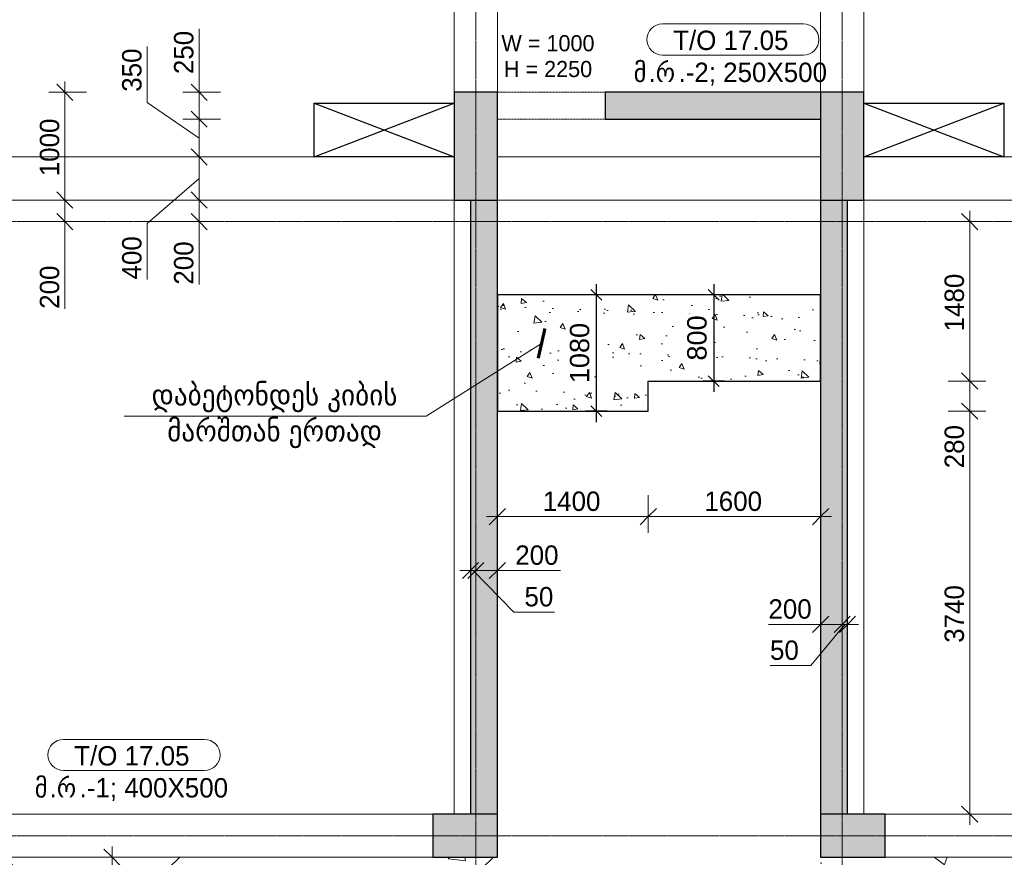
# Model space of a CAD drawing. Header units: millimetres. Extents: x -21500 to 4800, y -5900 to 33113.
# Tile 3 of 8: x -14284 to -5145, y -200 to 7574. Entities that reach past the tile are written whole.
import ezdxf

# ---------------------------------------------------------------- set-up
doc = ezdxf.new("R2010")
doc.units = ezdxf.units.MM
for name, pattern in [('StructuralPlan-L05$0$Grid Line', [22.225, 12.7, -3.175, 3.175, -3.175]), ('StructuralPlan-L05$0$Hidden', [7.14375, 4.7625, -2.38125]), ('StructuralPlan-L05$0$Hidden 1_5', [2.2, 1.5, -0.7]), ('StructuralPlan-L05$0$Overhead', [3.96875, 2.38125, -1.5875])]:
    doc.linetypes.add(name, pattern=pattern)
doc.layers.get('Defpoints').update_dxf_attribs({"color": 6})
for name, color, linetype, lineweight in [('S - DIM', 7, 'Continuous', 5), ('S - HATCH', 252, 'Continuous', 5), ('S - LINE', 7, 'Continuous', 20), ('S - SLAB', 7, 'Continuous', 30), ('S - TEXT', 7, 'Continuous', 9), ('StructuralPlan-L05$0$A-010-D_DIM', 7, 'Continuous', 5), ('StructuralPlan-L05$0$A-010-D_DIM-100', 7, 'Continuous', 5), ('StructuralPlan-L05$0$A-200-M_WALL_EXT', 7, 'Continuous', 30), ('StructuralPlan-L05$0$A-200-M_WALL_PAT', 7, 'Continuous', 30), ('StructuralPlan-L05$0$A-230-M_FLOOR', 7, 'Continuous', 30), ('StructuralPlan-L05$0$A-230-MH_FLOOR', 7, 'StructuralPlan-L05$0$Hidden', 15), ('StructuralPlan-L05$0$A-325-A_DOOR', 7, 'Continuous', 5), ('StructuralPlan-L05$0$A-325-M_DOOR', 7, 'Continuous', 5), ('StructuralPlan-L05$0$S-280-A_STRUCT_FRAME', 7, 'Continuous', 5), ('StructuralPlan-L05$0$S-280-M_COLUMN', 7, 'Continuous', 30), ('StructuralPlan-L05$0$S-280-M_COLUMN main', 7, 'Continuous', 30), ('StructuralPlan-L05$0$S-280-M_STRUCT_FRAME 4', 7, 'StructuralPlan-L05$0$Hidden 1_5', 5), ('StructuralPlan-L05$0$Z-030-M_GRID', 7, 'Continuous', 5)]:
    doc.layers.add(name, color=color, linetype=linetype, lineweight=lineweight)
doc.styles.add('Cubicon', font='Cubicon.ttf')
doc.styles.get("Standard").update_dxf_attribs({"font": 'arial.ttf'})
doc.styles.add('StructuralPlan-L05$0$Cubicon_2', font='Cubicon.ttf', dxfattribs={"height": 180})
doc.styles.add('StructuralPlan-L05$0$Cubicon_3', font='Cubicon.ttf', dxfattribs={"height": 150})
doc.styles.add('StructuralPlan-L05$0$Cubicon_4', font='Cubicon.ttf', dxfattribs={"height": 180})
doc.linetypes.add('ZIGZAG', pattern='A,0.00254,-5.08,[131,ltypeshp.shx,S=5.08,R=0,X=-5.08,Y=0],-10.16,[131,ltypeshp.shx,S=5.08,R=180,X=5.08,Y=0],-5.08', length=20.32254)
doc.dimstyles.new('CUB-M-100', dxfattribs={"dimscale": 100, "dimtxt": 1.8, "dimasz": 1.5, "dimexe": 1.5, "dimexo": 2, "dimgap": 1, "dimtad": 0, "dimdec": 0, "dimzin": 3, "dimdsep": 46, "dimtxsty": 'Cubicon', "dimblk": 'OBLIQUE', "dimcen": 1.5, "dimdle": 1, "dimazin": 2, "dimtfac": 0.75, "dimtdec": 0, "dimtmove": 0, "dimatfit": 3, "dimldrblk": 'SMALL', "dimfxl": 1, "dimtolj": 1, "dimtzin": 0, "dimlwd": -1, "dimlwe": -1, "dimarcsym": 0})
doc.dimstyles.new('SPDS 100', dxfattribs={"dimscale": 100, "dimtxt": 1.8, "dimasz": 1, "dimexe": 1, "dimexo": 0.625, "dimtad": 1, "dimdec": 0, "dimrnd": 0.001, "dimtxsty": 'Standard', "dimblk": 'OBLIQUE', "dimcen": 2.5, "dimdle": 1, "dimadec": 0, "dimazin": 2, "dimtfac": 0.75, "dimtdec": 0, "dimtmove": 1, "dimatfit": 3, "dimldrblk": 'OBLIQUE', "dimfxl": 1, "dimfxlon": 1, "dimtolj": 1, "dimarcsym": 0})
doc.dimstyles.new('StructuralPlan-L05$0$CUB_DIM_1_8', dxfattribs={"dimscale": 304.8, "dimtxt": 181.601257, "dimasz": 0.492126, "dimexe": 0.492126, "dimexo": 0.0625, "dimgap": 0, "dimtad": 1, "dimdec": 0, "dimzin": 0, "dimdsep": 46, "dimtxsty": 'StructuralPlan-L05$0$Cubicon_2', "dimblk1": 'StructuralPlan-L05$0$_Oblique', "dimblk2": 'StructuralPlan-L05$0$_Oblique', "dimsah": 1, "dimcen": 0.09, "dimdle": 0.328084, "dimazin": 0, "dimtfac": 1, "dimtdec": 4, "dimtix": 1, "dimtmove": 0, "dimatfit": 3, "dimfxl": 0.656168, "dimfxlon": 1, "dimtvp": 1, "dimtolj": 1, "dimtzin": 0, "dimarcsym": 2})
doc.dimstyles.new('StructuralPlan-L05$0$CUB_DIM_1_8_1', dxfattribs={"dimscale": 304.8, "dimtxt": 181.601257, "dimasz": 0.492126, "dimexe": 0.492126, "dimexo": 0.0625, "dimgap": 0, "dimtad": 1, "dimdec": 0, "dimzin": 0, "dimdsep": 46, "dimtxsty": 'StructuralPlan-L05$0$Cubicon_2', "dimblk1": 'StructuralPlan-L05$0$_Oblique', "dimblk2": 'StructuralPlan-L05$0$_Oblique', "dimsah": 1, "dimcen": 0.09, "dimdle": 0.328084, "dimazin": 0, "dimtfac": 1, "dimtdec": 4, "dimtix": 1, "dimtmove": 1, "dimatfit": 3, "dimfxl": 0.656168, "dimfxlon": 1, "dimtvp": 1, "dimtolj": 1, "dimtzin": 0, "dimarcsym": 2})
pattern_1 = [(43.548, (-111060.8, -88068.5), (-1382.423, 1454.328), []), (48.548, (-111060.8, -88068.5), (1914.067, -216.457), [200.653, -2207.183]), (353.548, (-111060.8, -88068.5), (-320.1, 2021.156), [160.522, -1765.746]), (99, (-110901.3, -88086.5), (1593.953, 1804.714), [170.528, -1875.818]), (44.733, (-111047.3, -87533.6), (2843.137, -514.994), [300.98, -3310.774]), (95.184, (-110810.4, -87576.5), (2565.79, 2541.947), [255.794, -2813.726]), (349.733, (-111047.3, -87533.6), (2565.77, 2541.965), [240.784, -2648.62]), (19.548, (-110783.2, -87674.1), (1569.14, -1117.276), [200.653, -2207.183]), (324.548, (-110783.2, -87674.1), (699.908, 1922.927), [160.522, -1765.746]), (70, (-110652.5, -87767.2), (2269.045, 805.675), [170.528, -1875.818]), (36.048, (-111060.84, -88068.5), (36.7263, 593.0033), [14.95, -1147.9456, 14.95, -1180.05, -1181.623]), (36.048, (-111060.84, -88068.5), (36.7263, 593.0033), [-2357.8956, 14.95, -1166.673]), (6.048, (-111060.84, -88068.5), (486.881, 691.3504), [14.95, -666.3784, 14.95, -1121.192, -450.3545]), (6.048, (-111060.84, -88068.5), (486.881, 691.3504), [-1817.47, 14.95, -435.4045]), (326.048, (-111458.45, -88058.43), (950.791, -64.3417), [14.95, -430.9455, 14.95, -1376.244, -1846.0075]), (326.048, (-111458.45, -88058.43), (950.791, -64.3417), [-1837.0896, 14.95, -1831.0575]), (316.048, (-111636.75, -88053.9), (1044.3507, 152.131), [14.95, -564.714, 14.95, -908.9456, -1310.933]), (316.048, (-111636.75, -88053.9), (1044.3507, 152.131), [-1503.56, 14.95, -1295.983])]

# ---------------------------------------------------------------- blocks, each defined once
blk = doc.blocks.new('StructuralPlan-L05$0$00_CUB_DR_XX ღიობი - B1_1000X2250_USED-2918424-L05')
at = {"layer": 'StructuralPlan-L05$0$A-325-M_DOOR', "linetype": 'StructuralPlan-L05$0$Overhead'}
for p, q in [((-508.2, 125), (491.8, 125)), ((-508.2, -125), (491.8, -125))]:
    blk.add_line(p, q, dxfattribs=at)
blk = doc.blocks.new('StructuralPlan-L05$0$00_CUB_რიგელის თეგი_ზედა ნიშნული_კვეთი_მარკირება - მარკირება-კვეთი-ნიშნული-1405924-L05')
at = {"layer": 'StructuralPlan-L05$0$S-280-A_STRUCT_FRAME'}
for p, q in [((6.541, 3.047), (-6.541, 3.047)), ((-6.541, 0.156), (6.541, 0.156))]:
    blk.add_line(p, q, dxfattribs=at)
for centre, start, end in [((-6.541, 1.602), 90, 270), ((6.541, 1.602), 270, 90)]:
    blk.add_arc(centre, 1.445, start, end, dxfattribs=at)
blk = doc.blocks.new('StructuralPlan-L05$0$DIMBLOCK62-L05')
at = {"layer": 'StructuralPlan-L05$0$A-010-D_DIM-100', "transparency": 16777216}
for p, q in [((-6850, 1961.5), (-6850, 2161.5)), ((-6650, 1961.5), (-6650, 2161.5)), ((-6850, 1961.5), (-6775, 2036.5)), ((-6650, 1961.5), (-6575, 2036.5)), ((-7334.8, 1961.5), (-6815.7, 1961.5)), ((-6950, 1961.5), (-6650, 1961.5)), ((-6850, 1961.5), (-6925, 1886.5)), ((-6850, 1961.5), (-6850, 1811.5)), ((-6815.7, 1961.5), (-6750, 1961.5)), ((-6650, 1961.5), (-6725, 1886.5)), ((-6650, 1961.5), (-6650, 1811.5))]:
    blk.add_line(p, q, dxfattribs=at)
at = {"layer": 'StructuralPlan-L05$0$A-010-D_DIM-100', "color": 0, "transparency": 16777216, "insert": (-7334.8, 2194.6), "char_height": 180, "width": 502.896, "attachment_point": 1, "line_spacing_factor": 0.931288, "style": 'StructuralPlan-L05$0$Cubicon_2'}
blk.add_mtext('200', dxfattribs=at)
blk = doc.blocks.new('StructuralPlan-L05$0$_Oblique')
at = {"color": 0, "linetype": 'ByBlock', "lineweight": -2}
blk.add_line((-0.5, -0.5), (0.5, 0.5), dxfattribs=at)
blk = doc.blocks.new('StructuralPlan-L05$0$DIMBLOCK63-L05')
at = {"layer": 'StructuralPlan-L05$0$A-010-D_DIM-100', "transparency": 16777216}
for p, q in [((-6650, 1961.5), (-6650, 2161.5)), ((-6600, 1961.5), (-6600, 2161.5)), ((-6650, 1961.5), (-6575, 2036.5)), ((-6600, 1961.5), (-6525, 2036.5)), ((-6940.6, 1579.6), (-6625, 1961.5)), ((-6650, 1961.5), (-6725, 1886.5)), ((-6600, 1961.5), (-6675, 1886.5)), ((-6650, 1961.5), (-6500, 1961.5)), ((-6650, 1961.5), (-6650, 1811.5)), ((-6600, 1961.5), (-6600, 1811.5)), ((-7320, 1579.6), (-6940.6, 1579.6))]:
    blk.add_line(p, q, dxfattribs=at)
at = {"layer": 'StructuralPlan-L05$0$A-010-D_DIM-100', "color": 0, "transparency": 16777216, "insert": (-7320, 1812.6), "char_height": 180, "width": 335.264, "attachment_point": 1, "line_spacing_factor": 0.931288, "style": 'StructuralPlan-L05$0$Cubicon_2'}
blk.add_mtext('50', dxfattribs=at)
blk = doc.blocks.new('StructuralPlan-L05$0$DIMBLOCK64-L05')
at = {"layer": 'StructuralPlan-L05$0$A-010-D_DIM-100', "transparency": 16777216}
for p, q in [((-10100, 2461.5), (-10100, 2661.5)), ((-10050, 2461.5), (-10050, 2661.5)), ((-10100, 2461.5), (-10025, 2536.5)), ((-10050, 2461.5), (-9975, 2536.5)), ((-10200, 2461.5), (-10050, 2461.5)), ((-10100, 2461.5), (-10175, 2386.5)), ((-10050, 2461.5), (-10125, 2386.5)), ((-10100, 2461.5), (-10100, 2311.5)), ((-9698.7, 2075.7), (-10075, 2461.5)), ((-10050, 2461.5), (-10050, 2311.5)), ((-9319.3, 2075.7), (-9698.7, 2075.7))]:
    blk.add_line(p, q, dxfattribs=at)
at = {"layer": 'StructuralPlan-L05$0$A-010-D_DIM-100', "color": 0, "transparency": 16777216, "insert": (-9598.7, 2308.8), "char_height": 180, "width": 335.264, "attachment_point": 1, "line_spacing_factor": 0.931288, "style": 'StructuralPlan-L05$0$Cubicon_2'}
blk.add_mtext('50', dxfattribs=at)
blk = doc.blocks.new('StructuralPlan-L05$0$DIMBLOCK65-L05')
at = {"layer": 'StructuralPlan-L05$0$A-010-D_DIM-100', "transparency": 16777216}
for p, q in [((-10050, 2461.5), (-10050, 2661.5)), ((-9850, 2461.5), (-9850, 2661.5)), ((-10050, 2461.5), (-9975, 2536.5)), ((-9850, 2461.5), (-9775, 2536.5)), ((-10050, 2461.5), (-10125, 2386.5)), ((-10050, 2461.5), (-9750, 2461.5)), ((-10050, 2461.5), (-10050, 2311.5)), ((-9784.2, 2461.5), (-9950, 2461.5)), ((-9850, 2461.5), (-9925, 2386.5)), ((-9850, 2461.5), (-9850, 2311.5)), ((-9265.2, 2461.5), (-9784.2, 2461.5))]:
    blk.add_line(p, q, dxfattribs=at)
at = {"layer": 'StructuralPlan-L05$0$A-010-D_DIM-100', "color": 0, "transparency": 16777216, "insert": (-9684.2, 2694.6), "char_height": 180, "width": 502.896, "attachment_point": 1, "line_spacing_factor": 0.931288, "style": 'StructuralPlan-L05$0$Cubicon_2'}
blk.add_mtext('200', dxfattribs=at)
blk = doc.blocks.new('StructuralPlan-L05$0$DIMBLOCK71-L05')
at = {"layer": 'StructuralPlan-L05$0$A-010-D_DIM-100', "transparency": 16777216}
for p, q in [((-5466.7, 3940), (-5666.7, 3940)), ((-5466.7, 3940), (-5541.7, 4015)), ((-5466.7, 100), (-5466.7, 3940)), ((-5466.7, 3940), (-5391.7, 3865)), ((-5466.7, 3940), (-5316.7, 3940)), ((-5466.7, 200), (-5541.7, 275)), ((-5466.7, 200), (-5666.7, 200)), ((-5466.7, 200), (-5391.7, 125)), ((-5466.7, 200), (-5316.7, 200))]:
    blk.add_line(p, q, dxfattribs=at)
at = {"layer": 'StructuralPlan-L05$0$A-010-D_DIM-100', "color": 0, "transparency": 16777216, "insert": (-5699.8, 1790.6), "char_height": 180, "width": 670.528, "attachment_point": 1, "rotation": 90, "line_spacing_factor": 0.931288, "style": 'StructuralPlan-L05$0$Cubicon_2'}
blk.add_mtext('3740', dxfattribs=at)
blk = doc.blocks.new('StructuralPlan-L05$0$DIMBLOCK72-L05')
at = {"layer": 'StructuralPlan-L05$0$A-010-D_DIM-100', "transparency": 16777216}
for p, q in [((-5466.7, 4220), (-5666.7, 4220)), ((-5466.7, 4220), (-5541.7, 4295)), ((-5466.7, 3940), (-5466.7, 4220)), ((-5466.7, 4220), (-5391.7, 4145)), ((-5466.7, 4220), (-5316.7, 4220)), ((-5466.7, 3929.6), (-5466.7, 4080)), ((-5466.7, 3940), (-5666.7, 3940)), ((-5466.7, 3940), (-5541.7, 4015)), ((-5466.7, 3940), (-5391.7, 3865)), ((-5466.7, 3940), (-5316.7, 3940)), ((-5466.7, 3410.5), (-5466.7, 3929.6))]:
    blk.add_line(p, q, dxfattribs=at)
at = {"layer": 'StructuralPlan-L05$0$A-010-D_DIM-100', "color": 0, "transparency": 16777216, "insert": (-5699.8, 3410.5), "char_height": 180, "width": 502.896, "attachment_point": 1, "rotation": 90, "line_spacing_factor": 0.931288, "style": 'StructuralPlan-L05$0$Cubicon_2'}
blk.add_mtext('280', dxfattribs=at)
blk = doc.blocks.new('StructuralPlan-L05$0$DIMBLOCK73-L05')
at = {"layer": 'StructuralPlan-L05$0$A-010-D_DIM-100', "transparency": 16777216}
for p, q in [((-5466.7, 5700), (-5541.7, 5775)), ((-5466.7, 4220), (-5466.7, 5800)), ((-5466.7, 5700), (-5666.7, 5700)), ((-5466.7, 5700), (-5391.7, 5625)), ((-5466.7, 5700), (-5316.7, 5700)), ((-5466.7, 4220), (-5666.7, 4220)), ((-5466.7, 4220), (-5541.7, 4295)), ((-5466.7, 4220), (-5391.7, 4145)), ((-5466.7, 4220), (-5316.7, 4220))]:
    blk.add_line(p, q, dxfattribs=at)
at = {"layer": 'StructuralPlan-L05$0$A-010-D_DIM-100', "color": 0, "transparency": 16777216, "insert": (-5699.8, 4680.6), "char_height": 180, "width": 670.528, "attachment_point": 1, "rotation": 90, "line_spacing_factor": 0.931288, "style": 'StructuralPlan-L05$0$Cubicon_2'}
blk.add_mtext('1480', dxfattribs=at)
blk = doc.blocks.new('StructuralPlan-L05$0$DIMBLOCK74-L05')
at = {"layer": 'StructuralPlan-L05$0$A-010-D_DIM-100', "transparency": 16777216}
for p, q in [((-9850, 2961.5), (-9850, 3161.5)), ((-8450, 2961.5), (-8450, 3161.5)), ((-9850, 2961.5), (-9775, 3036.5)), ((-8450, 2961.5), (-8375, 3036.5)), ((-9950, 2961.5), (-8450, 2961.5)), ((-9850, 2961.5), (-9925, 2886.5)), ((-9850, 2961.5), (-9850, 2811.5)), ((-8450, 2961.5), (-8525, 2886.5)), ((-8450, 2961.5), (-8450, 2811.5))]:
    blk.add_line(p, q, dxfattribs=at)
at = {"layer": 'StructuralPlan-L05$0$A-010-D_DIM-100', "color": 0, "transparency": 16777216, "insert": (-9429.4, 3194.6), "char_height": 180, "width": 670.528, "attachment_point": 1, "line_spacing_factor": 0.931288, "style": 'StructuralPlan-L05$0$Cubicon_2'}
blk.add_mtext('1400', dxfattribs=at)
blk = doc.blocks.new('StructuralPlan-L05$0$DIMBLOCK75-L05')
at = {"layer": 'StructuralPlan-L05$0$A-010-D_DIM-100', "transparency": 16777216}
for p, q in [((-8450, 2961.5), (-8450, 3161.5)), ((-6850, 2961.5), (-6850, 3161.5)), ((-8450, 2961.5), (-8375, 3036.5)), ((-6850, 2961.5), (-6775, 3036.5)), ((-8450, 2961.5), (-8525, 2886.5)), ((-8450, 2961.5), (-6750, 2961.5)), ((-8450, 2961.5), (-8450, 2811.5)), ((-6850, 2961.5), (-6925, 2886.5)), ((-6850, 2961.5), (-6850, 2811.5))]:
    blk.add_line(p, q, dxfattribs=at)
at = {"layer": 'StructuralPlan-L05$0$A-010-D_DIM-100', "color": 0, "transparency": 16777216, "insert": (-7929.4, 3194.6), "char_height": 180, "width": 670.528, "attachment_point": 1, "line_spacing_factor": 0.931288, "style": 'StructuralPlan-L05$0$Cubicon_2'}
blk.add_mtext('1600', dxfattribs=at)
blk = doc.blocks.new('StructuralPlan-L05$0$DIMBLOCK84-L05')
at = {"layer": 'StructuralPlan-L05$0$A-010-D_DIM-100', "transparency": 16777216}
for p, q in [((-13427, -200), (-13502, -125)), ((-13427, -2300), (-13427, -100)), ((-13427, -200), (-13627, -200)), ((-13427, -200), (-13352, -275)), ((-13427, -200), (-13277, -200)), ((-13427, -2200), (-13502, -2125)), ((-13427, -2200), (-13627, -2200)), ((-13427, -2200), (-13352, -2275)), ((-13427, -2200), (-13277, -2200))]:
    blk.add_line(p, q, dxfattribs=at)
at = {"layer": 'StructuralPlan-L05$0$A-010-D_DIM-100', "color": 0, "transparency": 16777216, "insert": (-13660.1, -1479.4), "char_height": 180, "width": 670.528, "attachment_point": 1, "rotation": 90, "line_spacing_factor": 0.931288, "style": 'StructuralPlan-L05$0$Cubicon_2'}
blk.add_mtext('2000', dxfattribs=at)
blk = doc.blocks.new('StructuralPlan-L05$0$DIMBLOCK88-L05')
at = {"layer": 'StructuralPlan-L05$0$A-010-D_DIM-100', "transparency": 16777216}
for p, q in [((-13864.1, 5900), (-13939.1, 5975)), ((-13864.1, 5900), (-14014.1, 5900)), ((-13864.1, 5600), (-13864.1, 5900)), ((-13864.1, 5900), (-13789.1, 5825)), ((-13864.1, 5900), (-13664.1, 5900)), ((-13864.1, 5700), (-13939.1, 5775)), ((-13864.1, 5409.7), (-13864.1, 5800)), ((-13864.1, 5700), (-14064.1, 5700)), ((-13864.1, 5700), (-13789.1, 5625)), ((-13864.1, 5700), (-13714.1, 5700)), ((-13864.1, 4890.6), (-13864.1, 5409.7))]:
    blk.add_line(p, q, dxfattribs=at)
at = {"layer": 'StructuralPlan-L05$0$A-010-D_DIM-100', "color": 0, "transparency": 16777216, "insert": (-14097.2, 4890.6), "char_height": 180, "width": 502.896, "attachment_point": 1, "rotation": 90, "line_spacing_factor": 0.931288, "style": 'StructuralPlan-L05$0$Cubicon_2'}
blk.add_mtext('200', dxfattribs=at)
blk = doc.blocks.new('StructuralPlan-L05$0$DIMBLOCK89-L05')
at = {"layer": 'StructuralPlan-L05$0$A-010-D_DIM-100', "transparency": 16777216}
for p, q in [((-13864.1, 6900), (-13939.1, 6975)), ((-13864.1, 5900), (-13864.1, 7000)), ((-13864.1, 6900), (-14014.1, 6900)), ((-13864.1, 6900), (-13789.1, 6825)), ((-13864.1, 6900), (-13664.1, 6900)), ((-13864.1, 5900), (-13939.1, 5975)), ((-13864.1, 5900), (-14014.1, 5900)), ((-13864.1, 5900), (-13789.1, 5825)), ((-13864.1, 5900), (-13664.1, 5900))]:
    blk.add_line(p, q, dxfattribs=at)
at = {"layer": 'StructuralPlan-L05$0$A-010-D_DIM-100', "color": 0, "transparency": 16777216, "insert": (-14097.2, 6120.6), "char_height": 180, "width": 670.528, "attachment_point": 1, "rotation": 90, "line_spacing_factor": 0.931288, "style": 'StructuralPlan-L05$0$Cubicon_2'}
blk.add_mtext('1000', dxfattribs=at)
blk = doc.blocks.new('StructuralPlan-L05$0$DIMBLOCK92-L05')
at = {"layer": 'StructuralPlan-L05$0$A-010-D_DIM-100', "transparency": 16777216}
for p, q in [((-12618.8, 7488), (-12618.8, 6968.9)), ((-12618.8, 6900), (-12693.8, 6975)), ((-12618.8, 7000), (-12618.8, 6650)), ((-12618.8, 6968.9), (-12618.8, 6775)), ((-12618.8, 6900), (-12768.8, 6900)), ((-12618.8, 6900), (-12543.8, 6825)), ((-12618.8, 6900), (-12418.8, 6900)), ((-12618.8, 6650), (-12693.8, 6725)), ((-12618.8, 6650), (-12768.8, 6650)), ((-12618.8, 6650), (-12543.8, 6575)), ((-12618.8, 6650), (-12418.8, 6650))]:
    blk.add_line(p, q, dxfattribs=at)
at = {"layer": 'StructuralPlan-L05$0$A-010-D_DIM-100', "color": 0, "transparency": 16777216, "insert": (-12851.9, 7068.9), "char_height": 180, "width": 502.896, "attachment_point": 1, "rotation": 90, "line_spacing_factor": 0.931288, "style": 'StructuralPlan-L05$0$Cubicon_2'}
blk.add_mtext('250', dxfattribs=at)
blk = doc.blocks.new('StructuralPlan-L05$0$DIMBLOCK93-L05')
at = {"layer": 'StructuralPlan-L05$0$A-010-D_DIM-100', "transparency": 16777216}
for p, q in [((-13100.5, 7324), (-13100.5, 6805)), ((-13100.5, 6805), (-12618.8, 6475)), ((-12618.8, 6650), (-12693.8, 6725)), ((-12618.8, 6650), (-12768.8, 6650)), ((-12618.8, 6650), (-12618.8, 6300)), ((-12618.8, 6650), (-12543.8, 6575)), ((-12618.8, 6650), (-12418.8, 6650)), ((-12618.8, 6300), (-12693.8, 6375)), ((-12618.8, 6300), (-12768.8, 6300)), ((-12618.8, 6300), (-12543.8, 6225)), ((-12618.8, 6300), (-12418.8, 6300))]:
    blk.add_line(p, q, dxfattribs=at)
at = {"layer": 'StructuralPlan-L05$0$A-010-D_DIM-100', "color": 0, "transparency": 16777216, "insert": (-13333.6, 6905), "char_height": 180, "width": 502.896, "attachment_point": 1, "rotation": 90, "line_spacing_factor": 0.931288, "style": 'StructuralPlan-L05$0$Cubicon_2'}
blk.add_mtext('350', dxfattribs=at)
blk = doc.blocks.new('StructuralPlan-L05$0$DIMBLOCK94-L05')
at = {"layer": 'StructuralPlan-L05$0$A-010-D_DIM-100', "transparency": 16777216}
for p, q in [((-12618.8, 6300), (-12693.8, 6375)), ((-12618.8, 6300), (-12768.8, 6300)), ((-12618.8, 6300), (-12618.8, 5900)), ((-12618.8, 6300), (-12543.8, 6225)), ((-12618.8, 6300), (-12418.8, 6300)), ((-13100.5, 5681.7), (-12618.8, 6100)), ((-12618.8, 5900), (-12693.8, 5975)), ((-12618.8, 5900), (-12768.8, 5900)), ((-12618.8, 5900), (-12543.8, 5825)), ((-12618.8, 5900), (-12418.8, 5900)), ((-13100.5, 5162.6), (-13100.5, 5681.7))]:
    blk.add_line(p, q, dxfattribs=at)
at = {"layer": 'StructuralPlan-L05$0$A-010-D_DIM-100', "color": 0, "transparency": 16777216, "insert": (-13333.6, 5162.6), "char_height": 180, "width": 502.896, "attachment_point": 1, "rotation": 90, "line_spacing_factor": 0.931288, "style": 'StructuralPlan-L05$0$Cubicon_2'}
blk.add_mtext('400', dxfattribs=at)
blk = doc.blocks.new('StructuralPlan-L05$0$DIMBLOCK95-L05')
at = {"layer": 'StructuralPlan-L05$0$A-010-D_DIM-100', "transparency": 16777216}
for p, q in [((-12618.8, 5900), (-12693.8, 5975)), ((-12618.8, 5900), (-12768.8, 5900)), ((-12618.8, 5900), (-12618.8, 5600)), ((-12618.8, 5900), (-12543.8, 5825)), ((-12618.8, 5900), (-12418.8, 5900)), ((-12618.8, 5700), (-12693.8, 5775)), ((-12618.8, 5633.9), (-12618.8, 5800)), ((-12618.8, 5700), (-12768.8, 5700)), ((-12618.8, 5700), (-12543.8, 5625)), ((-12618.8, 5700), (-12418.8, 5700)), ((-12618.8, 5114.8), (-12618.8, 5633.9))]:
    blk.add_line(p, q, dxfattribs=at)
at = {"layer": 'StructuralPlan-L05$0$A-010-D_DIM-100', "color": 0, "transparency": 16777216, "insert": (-12851.9, 5114.8), "char_height": 180, "width": 502.896, "attachment_point": 1, "rotation": 90, "line_spacing_factor": 0.931288, "style": 'StructuralPlan-L05$0$Cubicon_2'}
blk.add_mtext('200', dxfattribs=at)
blk = doc.blocks.new('A$C48b6c5dc')
at = {"layer": 'S - HATCH', "lineweight": 0, "transparency": 33554684}
h = blk.add_hatch(dxfattribs=at)
h.set_pattern_fill('FP_7', color=256, scale=3.567164, angle=-135, style=0, pattern_type=2)
h.set_pattern_definition(pattern_1)
h.paths.add_polyline_path([(-16300, -200), (-16300, -2200), (-9850, -2200), (-9850, -200)])
h = blk.add_hatch(dxfattribs=at)
h.set_pattern_fill('FP_7', color=256, scale=3.567164, angle=-135, style=0, pattern_type=2)
h.set_pattern_definition(pattern_1)
h.paths.add_polyline_path([(-400, -2200), (-400, -200), (-6850, -200), (-6850, -2200)])
blk = doc.blocks.new('_Oblique')
at = {"color": 0, "linetype": 'ByBlock', "lineweight": -2}
blk.add_line((-0.5, -0.5), (0.5, 0.5), dxfattribs=at)
blk = doc.blocks.new('*D15')
at = {"layer": 'Defpoints', "color": 0, "transparency": 16777216}
for p in [(-8575.2, 5020), (-8932, 3940), (-8575.2, 3940)]:
    blk.add_point(p, dxfattribs=at)
at = {"layer": 'S - DIM', "color": 0, "lineweight": -2, "transparency": 16777216}
for p, q in [((-8932, 5120), (-8932, 3840)), ((-8832, 5020), (-9032, 5020)), ((-8832, 3940), (-9032, 3940))]:
    blk.add_line(p, q, dxfattribs=at)
at = {"layer": 'S - DIM', "color": 0, "lineweight": -2, "transparency": 16777216, "xscale": 100, "yscale": 100, "zscale": 100}
for p, rotation in [((-8932, 5020), 90), ((-8932, 3940), 270)]:
    blk.add_blockref('_Oblique', p, dxfattribs=dict(at, rotation=rotation))
at = {"layer": 'S - DIM', "color": 0, "transparency": 16777216, "insert": (-9086.4, 4480), "char_height": 180, "attachment_point": 5, "rotation": 90, "bg_fill": 3, "box_fill_scale": 1.1, "bg_fill_color": 256, "bg_fill_true_color": 13158600, "bg_fill_transparency": 0}
blk.add_mtext('\\A1;1080', dxfattribs=at)
blk = doc.blocks.new('*D16')
at = {"layer": 'Defpoints', "color": 0, "transparency": 16777216}
for p in [(-7342.9, 5020), (-7842.8, 4220), (-7342.9, 4220)]:
    blk.add_point(p, dxfattribs=at)
at = {"layer": 'S - DIM', "color": 0, "lineweight": -2, "transparency": 16777216}
for p, q in [((-7842.8, 5120), (-7842.8, 4120)), ((-7742.8, 5020), (-7942.8, 5020)), ((-7742.8, 4220), (-7942.8, 4220))]:
    blk.add_line(p, q, dxfattribs=at)
at = {"layer": 'S - DIM', "color": 0, "lineweight": -2, "transparency": 16777216, "xscale": 100, "yscale": 100, "zscale": 100}
for p, rotation in [((-7842.8, 5020), 90), ((-7842.8, 4220), 270)]:
    blk.add_blockref('_Oblique', p, dxfattribs=dict(at, rotation=rotation))
at = {"layer": 'S - DIM', "color": 0, "transparency": 16777216, "insert": (-7997.2, 4620), "char_height": 180, "attachment_point": 5, "rotation": 90, "bg_fill": 3, "box_fill_scale": 1.1, "bg_fill_color": 256, "bg_fill_true_color": 13158600, "bg_fill_transparency": 0}
blk.add_mtext('\\A1;800', dxfattribs=at)
blk = doc.blocks.new('StructuralPlan-L05')
at = {"layer": 'StructuralPlan-L05$0$A-200-M_WALL_PAT', "true_color": 0xa4a4a4}
for points in [[(-6850, 6650), (-6850, 6900), (-8850, 6900), (-8850, 6650), (-6993.9, 6650)], [(-9850, 200), (-9850, 5900), (-10100, 5900), (-10100, 200)], [(-6850, 200), (-6600, 200), (-6600, 5900), (-6850, 5900), (-6850, 669.7)]]:
    blk.add_hatch(color=253, dxfattribs=at).paths.add_polyline_path(points)
at = {"layer": 'StructuralPlan-L05$0$S-280-M_COLUMN main', "true_color": 0xa4a4a4}
for points in [[(-9850, 5900), (-9850, 6900), (-10250, 6900), (-10250, 5900), (-10100, 5900)], [(-6450, 5900), (-6450, 6900), (-6850, 6900), (-6850, 5900), (-6541.9, 5900)], [(-10100, -200), (-9850, -200), (-9850, 200), (-10450, 200), (-10450, -200)], [(-6600, -200), (-6250, -200), (-6250, 200), (-6850, 200), (-6850, -200)]]:
    blk.add_hatch(color=253, dxfattribs=at).paths.add_polyline_path(points)
at = {"lineweight": 30}
for p, q in [((-11550, 6800), (-10250, 6300)), ((-11550, 6300), (-10250, 6800)), ((-6450, 6800), (-5150, 6300)), ((-6450, 6300), (-5150, 6800))]:
    blk.add_line(p, q, dxfattribs=at)
at = {"layer": 'StructuralPlan-L05$0$A-200-M_WALL_EXT'}
for p, q in [((-6850, 6900), (-8850, 6900)), ((-8850, 6900), (-8850, 6650)), ((-8850, 6650), (-6850, 6650)), ((-10100, 5900), (-10100, 200)), ((-9850, 200), (-9850, 5900)), ((-6850, 5900), (-6850, 200)), ((-6600, 200), (-6600, 5900))]:
    blk.add_line(p, q, dxfattribs=at)
at = {"layer": 'StructuralPlan-L05$0$A-230-M_FLOOR'}
for p, q in [((-11550, 6300), (-11550, 6800)), ((-11550, 6800), (-10250, 6800)), ((-6450, 6800), (-5150, 6800)), ((-5150, 6800), (-5150, 6300)), ((-10250, 6300), (-11550, 6300)), ((-5150, 6300), (-6450, 6300)), ((-8450, 3940), (-8450, 4220)), ((-8450, 4220), (-6850, 4220)), ((-9850, 3940), (-8450, 3940))]:
    blk.add_line(p, q, dxfattribs=at)
at = {"layer": 'StructuralPlan-L05$0$A-230-MH_FLOOR'}
for p, q in [((-15700, -200), (-10450, -200)), ((-6250, -200), (-1000, -200))]:
    blk.add_line(p, q, dxfattribs=at)
at = {"layer": 'StructuralPlan-L05$0$S-280-M_COLUMN'}
for p, q in [((-10250, 6900), (-10250, 5900)), ((-9850, 6900), (-10250, 6900)), ((-9850, 5900), (-9850, 6900)), ((-6450, 6900), (-6850, 6900)), ((-6450, 5900), (-6450, 6900)), ((-6850, 6650), (-6850, 5900)), ((-10250, 5900), (-10100, 5900)), ((-6600, 5900), (-6450, 5900)), ((-10450, 200), (-10450, -200)), ((-10100, 200), (-10450, 200)), ((-9850, -200), (-9850, 200)), ((-6850, 200), (-6850, -200)), ((-6250, 200), (-6600, 200)), ((-6250, -200), (-6250, 200)), ((-10450, -200), (-9850, -200)), ((-6850, -200), (-6250, -200))]:
    blk.add_line(p, q, dxfattribs=at)
at = {"layer": 'StructuralPlan-L05$0$S-280-M_COLUMN main'}
for p, q in [((-6850, 6900), (-6850, 6650)), ((-10100, 5900), (-9850, 5900)), ((-6850, 5900), (-6600, 5900)), ((-9850, 200), (-10100, 200)), ((-6600, 200), (-6850, 200))]:
    blk.add_line(p, q, dxfattribs=at)
at = {"layer": 'StructuralPlan-L05$0$S-280-M_STRUCT_FRAME 4'}
for p, q in [((-10250, 6900), (-10250, 11300)), ((-6450, 11300), (-6450, 6900)), ((-9850, 9250), (-9850, 6900)), ((-6850, 6900), (-6850, 9250)), ((-15900, 6300), (-11550, 6300)), ((-9850, 6300), (-6850, 6300)), ((-5150, 6300), (-800, 6300)), ((-10250, 5900), (-15900, 5900)), ((-10250, 200), (-10250, 5900)), ((-6850, 5900), (-9850, 5900)), ((-6450, 5900), (-6450, 200)), ((-800, 5900), (-6450, 5900)), ((-15700, 200), (-10450, 200)), ((-6250, 200), (-1000, 200))]:
    blk.add_line(p, q, dxfattribs=at)
at = {"layer": 'StructuralPlan-L05$0$Z-030-M_GRID', "linetype": 'StructuralPlan-L05$0$Grid Line'}
for p, q in [((-10050, 22400), (-10050, -5000)), ((-6650, 22400), (-6650, -5000)), ((3900, 5700), (-20600, 5700)), ((3900, 0), (-20600, 0))]:
    blk.add_line(p, q, dxfattribs=at)
at = {"layer": 'StructuralPlan-L05$0$A-325-M_DOOR', "rotation": 180}
blk.add_blockref('StructuralPlan-L05$0$00_CUB_DR_XX ღიობი - B1_1000X2250_USED-2918424-L05', (-9358.2, 6775), dxfattribs=at)
at = {"layer": 'StructuralPlan-L05$0$S-280-A_STRUCT_FRAME', "xscale": 99.99999999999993, "yscale": 99.99999999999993, "zscale": 99.99999999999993}
for p in [(-7664.2, 7230), (-13223, 589.7)]:
    blk.add_blockref('StructuralPlan-L05$0$00_CUB_რიგელის თეგი_ზედა ნიშნული_კვეთი_მარკირება - მარკირება-კვეთი-ნიშნული-1405924-L05', p, dxfattribs=at)
at = {"layer": 'StructuralPlan-L05$0$A-325-A_DOOR', "char_height": 150, "attachment_point": 1, "style": 'StructuralPlan-L05$0$Cubicon_3'}
for s, insert, width in [('W = 1000', (-9813, 7430.6), 1114.346), ('H = 2250', (-9790.2, 7190.9), 1058.227)]:
    blk.add_mtext(s, dxfattribs=dict(at, insert=insert, width=width))
at = {"layer": 'StructuralPlan-L05$0$S-280-A_STRUCT_FRAME', "char_height": 180, "attachment_point": 1}
for s, insert, width, style in [('T/O 17.05', (-8219, 7472.4), 1330.801, 'StructuralPlan-L05$0$Cubicon_2'), ('\\fCubicon|b0|i0|c254|p2|;მ', (-8586, 7175.4), 168.354, 'StructuralPlan-L05$0$Cubicon_4'), ('\\fCubicon|b0|i0|c254|p2|;რ', (-8381, 7175.4), 256.54, 'StructuralPlan-L05$0$Cubicon_4'), ('.-2; 250X500', (-8169.3, 7175.4), 1715.611, 'StructuralPlan-L05$0$Cubicon_2'), ('\\fCubicon|b0|i0|c204|p2|;.', (-8447.1, 7175.4), 80.169, 'StructuralPlan-L05$0$Cubicon_2'), ('T/O 17.05', (-13777.9, 832.1), 1330.801, 'StructuralPlan-L05$0$Cubicon_2'), ('\\fCubicon|b0|i0|c254|p2|;მ', (-14144.9, 535.1), 168.354, 'StructuralPlan-L05$0$Cubicon_4'), ('\\fCubicon|b0|i0|c254|p2|;რ', (-13939.8, 535.1), 256.54, 'StructuralPlan-L05$0$Cubicon_4'), ('.-1; 400X500', (-13728.1, 535.1), 1715.611, 'StructuralPlan-L05$0$Cubicon_2'), ('\\fCubicon|b0|i0|c204|p2|;.', (-14006, 535.1), 80.169, 'StructuralPlan-L05$0$Cubicon_2')]:
    blk.add_mtext(s, dxfattribs=dict(at, insert=insert, width=width, style=style))
at = {"layer": 'StructuralPlan-L05$0$A-010-D_DIM'}
for base, p1, p2, override, picture, middle in [((-12618.8, 6650), (-12418.8, 6900), (-12418.8, 6650), {"dimpost": '<>', "dimfxl": 250}, 'StructuralPlan-L05$0$DIMBLOCK92-L05', (-12731.9, 7320.4)), ((-12618.8, 6300), (-12418.8, 6650), (-12418.8, 6300), {"dimpost": '<>', "dimfxl": 350}, 'StructuralPlan-L05$0$DIMBLOCK93-L05', (-13213.6, 7156.4)), ((-12618.8, 5900), (-12418.8, 6300), (-12418.8, 5900), {"dimpost": '<>', "dimfxl": 400}, 'StructuralPlan-L05$0$DIMBLOCK94-L05', (-13213.6, 5414.1)), ((-13864.1, 5900), (-14064.1, 5700), (-13664.1, 5900), {"dimpost": '<>', "dimfxl": 447.213595}, 'StructuralPlan-L05$0$DIMBLOCK88-L05', (-13977.2, 5142.1)), ((-12618.8, 5700), (-12418.8, 5900), (-12418.8, 5700), {"dimpost": '<>', "dimfxl": 200}, 'StructuralPlan-L05$0$DIMBLOCK95-L05', (-12731.9, 5366.2)), ((-5466.7, 4220), (-5666.7, 3940), (-5666.7, 4220), {"dimpost": '<>', "dimfxl": 280}, 'StructuralPlan-L05$0$DIMBLOCK72-L05', (-5579.8, 3661.9))]:
    dim = blk.add_linear_dim(base=base, p1=p1, p2=p2, angle=90, dimstyle='StructuralPlan-L05$0$CUB_DIM_1_8_1', override=override, dxfattribs=at)
    dim.commit()
    dim.dimension.update_dxf_attribs({"geometry": picture, "text_midpoint": middle, "dimtype": 128, "text_rotation": 90})
for base, p1, p2, override, picture, middle in [((-13864.1, 6900), (-13664.1, 5900), (-13664.1, 6900), {"dimpost": '<>', "dimfxl": 1000}, 'StructuralPlan-L05$0$DIMBLOCK89-L05', (-13955.9, 6400)), ((-5466.7, 5700), (-5666.7, 4220), (-5666.7, 5700), {"dimpost": '<>', "dimfxl": 1480.000065}, 'StructuralPlan-L05$0$DIMBLOCK73-L05', (-5558.5, 4960)), ((-5466.7, 3940), (-5666.7, 200), (-5666.7, 3940), {"dimpost": '<>', "dimfxl": 3740.000014}, 'StructuralPlan-L05$0$DIMBLOCK71-L05', (-5558.6, 2070)), ((-13427, -200), (-13627, -2200), (-13627, -200), {"dimpost": '<>', "dimfxl": 2000}, 'StructuralPlan-L05$0$DIMBLOCK84-L05', (-13518.9, -1200))]:
    dim = blk.add_linear_dim(base=base, p1=p1, p2=p2, angle=90, dimstyle='StructuralPlan-L05$0$CUB_DIM_1_8', override=override, dxfattribs=at)
    dim.commit()
    dim.dimension.update_dxf_attribs({"geometry": picture, "text_midpoint": middle})
for base, p1, p2, override, picture, middle in [((-8450, 2961.5), (-9850, 3161.5), (-8450, 3161.5), {"dimpost": '<>', "dimfxl": 1399.999955}, 'StructuralPlan-L05$0$DIMBLOCK74-L05', (-9150, 3053.3)), ((-6850, 2961.5), (-8450, 3161.5), (-6850, 3161.5), {"dimpost": '<>', "dimfxl": 1599.999992}, 'StructuralPlan-L05$0$DIMBLOCK75-L05', (-7650, 3053.3))]:
    dim = blk.add_linear_dim(base=base, p1=p1, p2=p2, dimstyle='StructuralPlan-L05$0$CUB_DIM_1_8', override=override, dxfattribs=at)
    dim.commit()
    dim.dimension.update_dxf_attribs({"geometry": picture, "text_midpoint": middle})
for base, p1, p2, override, picture, middle in [((-10050, 2461.5), (-10100, 2661.5), (-10050, 2661.5), {"dimpost": '<>', "dimfxl": 50}, 'StructuralPlan-L05$0$DIMBLOCK64-L05', (-9431, 2188.8)), ((-9850, 2461.5), (-10050, 2661.5), (-9850, 2661.5), {"dimpost": '<>', "dimfxl": 200}, 'StructuralPlan-L05$0$DIMBLOCK65-L05', (-9432.8, 2574.6)), ((-6650, 1961.5), (-6850, 2161.5), (-6650, 2161.5), {"dimpost": '<>', "dimfxl": 200}, 'StructuralPlan-L05$0$DIMBLOCK62-L05', (-7083.4, 2074.6)), ((-6600, 1961.5), (-6650, 2161.5), (-6600, 2161.5), {"dimpost": '<>', "dimfxl": 50}, 'StructuralPlan-L05$0$DIMBLOCK63-L05', (-7152.3, 1692.6))]:
    dim = blk.add_linear_dim(base=base, p1=p1, p2=p2, dimstyle='StructuralPlan-L05$0$CUB_DIM_1_8_1', override=override, dxfattribs=at)
    dim.commit()
    dim.dimension.update_dxf_attribs({"geometry": picture, "text_midpoint": middle, "dimtype": 128})

msp = doc.modelspace()

# ---------------------------------------------------------------- hatches: boundary and pattern name
at = {"layer": 'S - HATCH'}
h = msp.add_hatch(dxfattribs=at)
h.set_pattern_fill('AR-CONC', color=256, scale=3, angle=270)
h.set_pattern_definition([(320, (-13350, 13978.6), (-47.817, -546.554), [57.15, -628.65]), (265, (-13350, 13978.6), (573.17, 105.73), [45.72, -502.922]), (10.4514, (-13354, 13933.06), (525.353, -440.824), [48.57, -534.27]), (316.184, (-13197.6, 13978.6), (-126.127, -813.237), [85.725, -942.975]), (6.6356, (-13208.1, 13910.8), (742.28, -712.21), [72.855, -801.407]), (261.184, (-13197.6, 13978.6), (742.28, -712.21), [68.58, -754.38]), (291, (-13235.7, 13902.4), (-306.796, -454.843), [57.15, -628.65]), (236, (-13235.7, 13902.4), (552.564, -185.406), [45.72, -502.92]), (341.4514, (-13261.27, 13864.5), (245.768, -640.25), [48.57, -534.27]), (307.5, (-13350, 13978.6), (253.665, -9.2658), [0, -496.824, 0, -510.54, 0, -504.825]), (277.5, (-13350, 13978.6), (300.542, -200.459), [0, -291.084, 0, -485.394, 0, -192.405]), (237.5, (-13350, 14148.53), (-17.1862, -406.7718), [0, -190.5, 0, -594.36, 0, -788.67]), (227.5, (-13350, 14224.73), (76.279, -444.388), [0, -247.65, 0, -394.716, 0, -560.07])])
h.paths.add_polyline_path([(-6850, 4220), (-6850, 5020), (-9850, 5020), (-9850, 3940), (-8450, 3940), (-8450, 4220)])

# ---------------------------------------------------------------- linework, layer by layer
at = {"layer": 'S - SLAB', "linetype": 'ZIGZAG', "ltscale": 0.1}
msp.add_lwpolyline([(-6850, 4220), (-6850, 5020), (-9850, 5020), (-9850, 3940)], dxfattribs=at)

# ---------------------------------------------------------------- block references
at = {"layer": 'S - HATCH', "lineweight": 0}
msp.add_blockref('A$C48b6c5dc', (0, 0), dxfattribs=at)
at = {"layer": 'S - LINE'}
msp.add_blockref('StructuralPlan-L05', (0, 0), dxfattribs=at)

# ---------------------------------------------------------------- texts
at = {"layer": 'S - TEXT', "transparency": 33554684, "insert": (-11918.6, 3895.2), "char_height": 200, "attachment_point": 5, "style": 'Cubicon'}
msp.add_mtext('\\pxqc;დაბეტონდეს კიბის \\P\\pq*;მარშთან ერთად ', dxfattribs=at)

# ---------------------------------------------------------------- leaders
at = {"layer": 'S - TEXT', "transparency": 33554684}
msp.add_leader([(-9440, 4570), (-10511.8, 3895.2), (-13313.2, 3895.2)], dimstyle='CUB-M-100', override={"dimasz": 2, "dimldrblk": 'ArchTick'}, dxfattribs=at)

# ---------------------------------------------------------------- next in the draw order: dimensions: what is measured, and where the dimension line sits
at = {"layer": 'S - DIM'}
for base, p1, p2, picture, middle in [((-8932, 3940), (-8575.2, 5020), (-8575.2, 3940), '*D15', (-9086.4, 4480)), ((-7842.8, 4220), (-7342.9, 5020), (-7342.9, 4220), '*D16', (-7997.2, 4620))]:
    dim = msp.add_linear_dim(base=base, p1=p1, p2=p2, angle=270, dimstyle='SPDS 100', override={"dimtfill": 1}, dxfattribs=at)
    dim.commit()
    dim.dimension.update_dxf_attribs({"geometry": picture, "text_midpoint": middle})

doc.saveas('drawing.dxf')
